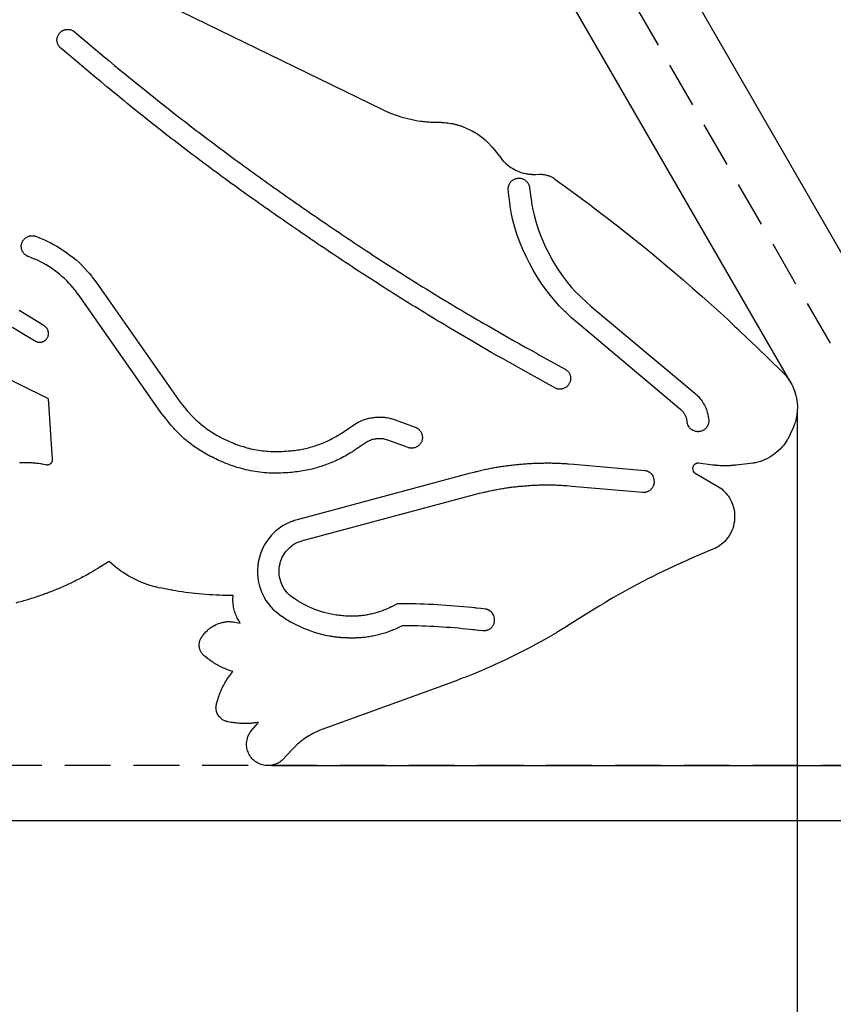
# Model space of a CAD drawing. Header units: millimetres. Extents: x -29 to 951, y -155 to 779.
# Tile 4 of 7: x 384 to 606, y 50 to 318. Entities that reach past the tile are written whole.
import ezdxf

# ---------------------------------------------------------------- set-up
doc = ezdxf.new("R2010")
doc.units = ezdxf.units.MM
doc.header["$LTSCALE"] = 5
doc.linetypes.add('ČÁRKOVANÁX2', pattern=[1.5, 1, -0.5])
doc.layers.add('Kóty', color=2, linetype='Continuous')
doc.layers.add('Značka', color=7, linetype='Continuous')
doc.styles.get("Standard").update_dxf_attribs({"font": 'romand.shx', "height": 25})
doc.dimstyles.get("Standard").update_dxf_attribs({"dimtxt": 25, "dimasz": 30, "dimexe": 0.18, "dimexo": 0.0625, "dimgap": 12.5, "dimtad": 1, "dimdec": 0, "dimzin": 0, "dimdsep": 46, "dimtxsty": 'Standard', "dimcen": 0.09, "dimadec": 0, "dimazin": 0, "dimtfac": 1, "dimtdec": 0, "dimtofl": 0, "dimtmove": 0, "dimatfit": 3, "dimfxl": 1, "dimtolj": 1, "dimtzin": 0, "dimarcsym": 0})

# ---------------------------------------------------------------- blocks, each defined once
blk = doc.blocks.new('*D1')
at = {"layer": 'Defpoints', "color": 0, "transparency": 16777216}
for p in [(303.42, 315.18), (596.15, 211.3), (596.15, -74.94)]:
    blk.add_point(p, dxfattribs=at)
at = {"layer": 'Kóty', "color": 0, "lineweight": -2, "transparency": 16777216}
for p, q in [((303.42, 315.12), (303.42, -75.12)), ((596.15, 211.24), (596.15, -75.12)), ((333.42, -74.94), (566.15, -74.94))]:
    blk.add_line(p, q, dxfattribs=at)
at = {"layer": 'Kóty', "color": 0, "transparency": 16777216}
for points in [[(333.42, -69.94), (333.42, -79.94), (303.42, -74.94)], [(566.15, -69.94), (566.15, -79.94), (596.15, -74.94)]]:
    blk.add_solid(points, dxfattribs=at)
at = {"layer": 'Kóty', "color": 0, "transparency": 16777216, "insert": (449.79, -49.94), "char_height": 25, "attachment_point": 5}
blk.add_mtext('\\A1;293', dxfattribs=at)
blk = doc.blocks.new('*D2')
at = {"layer": 'Defpoints', "color": 0, "transparency": 16777216}
for p in [(384.64, 344.92), (945.72, 344.92), (452.81, 115.07)]:
    blk.add_point(p, dxfattribs=at)
at = {"layer": 'Kóty', "color": 0, "lineweight": -2, "transparency": 16777216}
for p, q in [((384.7, 344.92), (945.9, 344.92)), ((945.72, 145.07), (945.72, 314.92)), ((452.87, 115.07), (945.9, 115.07))]:
    blk.add_line(p, q, dxfattribs=at)
at = {"layer": 'Kóty', "color": 0, "transparency": 16777216}
for points in [[(940.72, 314.92), (950.72, 314.92), (945.72, 344.92)], [(940.72, 145.07), (950.72, 145.07), (945.72, 115.07)]]:
    blk.add_solid(points, dxfattribs=at)
at = {"layer": 'Kóty', "color": 0, "transparency": 16777216, "insert": (920.72, 230), "char_height": 25, "attachment_point": 5, "rotation": 90}
blk.add_mtext('\\A1;230', dxfattribs=at)

msp = doc.modelspace()

# ---------------------------------------------------------------- linework, layer by layer
at = {"color": 5}
for points in [[(395.44, 310.48), (395.33, 310.59), (395.22, 310.69), (395.2, 310.72), (395.18, 310.74), (395.1, 310.83), (395.02, 310.92), (394.93, 311.05), (394.85, 311.17), (394.77, 311.31), (394.7, 311.44), (394.64, 311.58), (394.59, 311.73), (394.53, 311.91), (394.48, 312.09), (394.45, 312.28), (394.42, 312.47), (394.42, 312.66), (394.42, 312.85), (394.44, 313.04), (394.47, 313.23), (394.51, 313.41), (394.56, 313.6), (394.62, 313.78), (394.7, 313.95), (394.79, 314.12), (394.89, 314.28), (395, 314.44), (395.12, 314.59), (395.25, 314.73), (395.38, 314.86), (395.53, 314.99), (395.68, 315.1), (395.84, 315.2, -0.019128), (396.01, 315.29, -0.018132), (396.18, 315.37, -0.014081), (396.36, 315.44, -0.014246), (396.54, 315.5, -0.01817), (396.72, 315.55, -0.019129), (396.91, 315.58, -0.017273), (397.1, 315.6, -0.017437), (397.29, 315.61, -0.019049), (397.48, 315.6, -0.017823), (397.67, 315.59), (397.86, 315.56), (398.01, 315.53), (398.16, 315.49), (398.31, 315.44), (398.45, 315.39), (398.59, 315.33), (398.72, 315.26), (398.83, 315.2), (398.93, 315.13), (398.95, 315.11), (398.98, 315.09), (399.1, 315), (399.22, 314.91), (405.44, 309.68), (405.75, 309.42), (406.06, 309.16), (407.31, 308.12), (408.55, 307.08), (410.12, 305.78), (411.68, 304.49, 0.002918), (417.98, 299.36, 0.003086), (424.34, 294.3, 0.003062), (430.76, 289.32, 0.002858), (437.23, 284.41, 0.002878), (443.75, 279.56, 0.00314), (450.33, 274.8, 0.002804), (456.97, 270.11, 0.00188), (463.64, 265.47, 0.001909), (470.35, 260.89, 0.002908), (477.1, 256.36, 0.003262), (483.9, 251.92, 0.002976), (490.76, 247.56, 0.003091), (497.66, 243.27, 0.003615), (504.62, 239.08, 0.003289), (511.63, 234.97), (518.68, 230.95), (520.45, 229.95), (522.22, 228.95), (523.64, 228.16), (525.06, 227.37), (525.41, 227.17), (525.77, 226.97), (532.88, 223.05), (533.01, 222.97), (533.14, 222.89), (533.17, 222.87), (533.19, 222.85), (533.29, 222.78), (533.38, 222.7), (533.5, 222.6), (533.6, 222.5), (533.71, 222.38), (533.8, 222.26), (533.89, 222.14), (533.97, 222.01), (534.07, 221.84), (534.15, 221.67), (534.23, 221.5), (534.29, 221.32), (534.34, 221.13), (534.37, 220.94), (534.39, 220.76), (534.4, 220.56), (534.4, 220.37), (534.39, 220.18), (534.37, 219.99), (534.33, 219.81), (534.28, 219.62), (534.21, 219.44), (534.14, 219.27), (534.05, 219.1), (533.95, 218.94), (533.85, 218.78), (533.73, 218.63), (533.61, 218.48), (533.47, 218.35), (533.33, 218.23), (533.17, 218.11), (533.01, 218.01), (532.85, 217.91), (532.68, 217.83), (532.5, 217.76), (532.32, 217.7), (532.14, 217.65), (531.95, 217.61, -0.017559), (531.76, 217.59), (531.57, 217.58, -0.01035), (531.42, 217.58), (531.26, 217.58), (531.11, 217.6), (530.96, 217.62), (530.81, 217.65), (530.66, 217.69), (530.55, 217.73), (530.44, 217.78), (530.41, 217.79), (530.38, 217.8), (530.24, 217.86), (530.1, 217.93), (522.94, 221.89), (515.8, 225.89), (514.38, 226.7), (512.96, 227.51), (507.29, 230.79), (501.65, 234.12, -0.002983), (494.65, 238.36, -0.002858), (487.7, 242.67, -0.002914), (480.78, 247.06, -0.00314), (473.92, 251.53, -0.002794), (467.11, 256.07, -0.001874), (460.35, 260.68, -0.001917), (453.61, 265.33, -0.002912), (446.92, 270.05, -0.003267), (440.28, 274.84, -0.002977), (433.7, 279.71, -0.003097), (427.18, 284.66, -0.003623), (420.72, 289.69, -0.003282), (414.33, 294.8, -0.002077), (408, 299.98), (406.42, 301.29), (404.84, 302.59), (403.59, 303.64), (402.33, 304.69), (402.02, 304.95), (401.7, 305.21), (395.44, 310.48)], [(517.38, 271.87), (517.38, 272.01), (517.37, 272.2), (517.44, 272.78), (517.63, 273.32), (517.65, 273.37), (517.67, 273.42), (517.74, 273.56), (517.82, 273.69), (517.93, 273.85), (518.05, 274.01), (518.19, 274.16), (518.33, 274.3), (518.47, 274.42), (518.62, 274.53), (518.78, 274.63), (518.94, 274.72), (519.12, 274.81), (519.3, 274.89), (519.49, 274.95), (519.68, 275, -0.017129), (519.87, 275.03, -0.014439), (520.05, 275.05, -0.014229), (520.24, 275.06, -0.017168), (520.43, 275.06, -0.019049), (520.62, 275.05), (520.82, 275.02), (521.01, 274.98), (521.2, 274.93), (521.38, 274.86), (521.55, 274.79), (521.72, 274.7), (521.88, 274.61), (522.04, 274.5), (522.2, 274.38), (522.34, 274.25), (522.48, 274.11), (522.58, 273.99), (522.68, 273.86), (522.71, 273.82), (522.74, 273.77), (523.03, 273.27), (523.19, 272.71), (523.22, 272.55), (523.24, 272.41), (523.46, 270.52), (523.71, 268.65), (523.77, 268.29), (523.83, 267.93), (524.11, 266.47), (524.44, 265.02), (524.92, 263.23), (525.48, 261.45), (526.1, 259.69), (526.81, 257.97), (527.59, 256.26), (528.43, 254.59), (529.31, 252.93), (530.25, 251.3), (531.25, 249.73), (532.33, 248.2), (533.46, 246.73), (534.66, 245.32), (535.66, 244.22), (536.7, 243.18), (536.97, 242.92), (537.24, 242.66), (538.64, 241.37), (540.04, 240.12), (568.25, 216.45), (568.56, 216.18), (568.85, 215.91), (568.92, 215.84), (568.98, 215.78), (569.22, 215.54), (569.45, 215.28), (569.72, 214.96), (569.97, 214.63), (570.22, 214.28), (570.45, 213.93), (570.66, 213.57), (570.86, 213.2), (571.05, 212.83), (571.23, 212.45), (571.39, 212.06), (571.53, 211.66), (571.66, 211.25), (571.77, 210.84), (571.84, 210.5), (571.9, 210.16), (571.92, 210.08), (571.93, 210), (571.98, 209.62), (572.03, 209.18), (572.04, 209.05), (572.04, 208.85), (571.98, 208.27), (571.79, 207.74), (571.77, 207.69), (571.74, 207.64), (571.67, 207.5), (571.59, 207.36), (571.48, 207.2), (571.36, 207.05), (571.23, 206.9), (571.08, 206.76), (570.94, 206.64), (570.79, 206.53), (570.63, 206.42), (570.47, 206.33), (570.3, 206.24), (570.11, 206.17), (569.92, 206.11), (569.73, 206.06), (569.55, 206.03, -0.014397), (569.36, 206.01, -0.014229), (569.17, 205.99, -0.017174), (568.99, 205.99), (568.79, 206.01), (568.6, 206.04), (568.4, 206.08), (568.21, 206.13), (568.04, 206.19), (567.86, 206.27), (567.69, 206.35), (567.53, 206.45), (567.37, 206.56), (567.21, 206.68), (567.07, 206.81), (566.93, 206.95), (566.83, 207.07), (566.73, 207.19), (566.7, 207.24), (566.67, 207.28), (566.38, 207.78), (566.22, 208.34), (566.2, 208.51), (566.18, 208.65), (566.15, 208.87), (566.12, 209.08), (566.12, 209.11), (566.11, 209.14), (566.08, 209.28), (566.05, 209.43), (566, 209.61), (565.95, 209.79), (565.88, 209.96), (565.81, 210.14), (565.73, 210.31), (565.65, 210.49), (565.55, 210.66), (565.46, 210.83), (565.36, 210.98), (565.25, 211.13), (565.14, 211.28), (565.02, 211.42), (564.92, 211.53), (564.82, 211.63), (564.8, 211.65), (564.77, 211.67), (564.61, 211.83), (564.45, 211.97), (536.24, 235.64), (534.68, 237.02), (533.16, 238.43), (532.86, 238.73), (532.55, 239.03), (531.38, 240.23), (530.26, 241.47), (528.91, 243.08), (527.63, 244.73), (526.41, 246.45), (525.27, 248.22), (524.21, 250.03), (523.21, 251.87), (522.26, 253.74), (521.37, 255.64), (520.57, 257.59), (519.85, 259.57), (519.22, 261.58), (518.69, 263.6), (518.33, 265.25), (518.03, 266.9), (517.97, 267.32), (517.91, 267.74), (517.62, 269.77), (517.38, 271.87)], [(386.61, 253.7), (386.49, 253.74), (386.38, 253.79), (386.34, 253.81), (386.3, 253.83), (386.19, 253.89), (386.08, 253.95), (385.95, 254.04), (385.83, 254.13), (385.7, 254.23), (385.59, 254.34), (385.48, 254.45), (385.38, 254.56), (385.27, 254.7), (385.16, 254.86), (385.06, 255.03), (384.97, 255.2), (384.89, 255.39), (384.82, 255.57), (384.78, 255.76), (384.74, 255.94), (384.71, 256.12), (384.69, 256.31), (384.69, 256.51), (384.7, 256.71), (384.72, 256.9), (384.76, 257.09), (384.81, 257.28), (384.87, 257.45), (384.94, 257.63), (385.02, 257.8), (385.11, 257.97), (385.22, 258.14), (385.34, 258.29), (385.47, 258.44), (385.6, 258.58), (385.74, 258.7), (385.89, 258.82), (386.04, 258.93), (386.21, 259.03), (386.39, 259.12), (386.57, 259.19, -0.01878), (386.75, 259.26, -0.016996), (386.93, 259.31, -0.013861), (387.12, 259.34, -0.01116), (387.26, 259.37, -0.01358), (387.41, 259.39, -0.015554), (387.57, 259.39, -0.01552), (387.73, 259.39), (387.89, 259.38), (388.05, 259.37), (388.18, 259.34), (388.31, 259.31), (388.35, 259.3), (388.38, 259.29), (388.48, 259.27), (388.63, 259.22), (389.63, 258.83), (390.6, 258.43), (390.8, 258.34), (391, 258.26), (391.78, 257.9), (392.55, 257.53), (393.49, 257.03), (394.42, 256.5), (395.34, 255.94), (396.23, 255.35), (397.1, 254.74), (397.95, 254.1), (398.8, 253.45), (399.62, 252.77), (400.42, 252.06), (401.2, 251.32), (401.96, 250.56), (402.68, 249.77), (403.24, 249.12), (403.78, 248.45), (403.91, 248.28), (404.05, 248.11), (404.67, 247.29), (405.3, 246.44), (427.56, 214.65), (428.61, 213.26), (429.71, 211.9), (429.92, 211.65), (430.14, 211.4), (431.07, 210.39), (432.05, 209.42, 0.014831), (433.33, 208.27, 0.014259), (434.68, 207.2, 0.014684), (436.08, 206.2, 0.016022), (437.54, 205.28, 0.014686), (439.06, 204.45, 0.010409), (440.62, 203.69, 0.012995), (442.6, 202.82, 0.018483), (444.63, 202.08, 0.019912), (446.7, 201.48, 0.017585), (448.8, 201.04, 0.017488), (450.94, 200.74, 0.019522), (453.09, 200.59, 0.017923), (455.26, 200.59, 0.012413), (457.42, 200.73, 0.01007), (459.15, 200.9, 0.014644), (460.87, 201.16, 0.016098), (462.57, 201.51, 0.0147), (464.24, 201.97, 0.015069), (465.86, 202.51, 0.017465), (467.44, 203.15, 0.016184), (468.99, 203.89, 0.011013), (470.5, 204.72), (470.88, 204.94), (471.25, 205.16), (471.54, 205.34), (471.84, 205.52), (471.91, 205.57), (471.98, 205.61), (473.47, 206.58), (475.03, 207.67), (475.52, 207.99), (476.02, 208.3), (476.13, 208.36), (476.25, 208.43), (476.68, 208.66), (477.12, 208.87), (477.68, 209.1), (478.25, 209.31, -0.013377), (478.84, 209.49, -0.014438), (479.43, 209.64, -0.012822), (480.02, 209.76, -0.009049), (480.62, 209.85, -0.009082), (481.22, 209.92, -0.013046), (481.82, 209.96, -0.014928), (482.43, 209.98, -0.014053), (483.05, 209.96, -0.013863), (483.66, 209.91, -0.014498), (484.27, 209.82), (484.75, 209.73), (485.23, 209.61), (485.35, 209.58), (485.47, 209.54), (486.01, 209.39), (486.57, 209.2), (492.08, 207.2), (492.2, 207.15), (492.31, 207.1), (492.35, 207.08), (492.39, 207.06), (492.5, 207), (492.61, 206.94), (492.74, 206.86), (492.86, 206.76), (492.99, 206.66), (493.11, 206.55), (493.21, 206.44), (493.31, 206.33), (493.43, 206.19), (493.53, 206.03), (493.63, 205.86), (493.72, 205.69), (493.8, 205.5), (493.87, 205.32), (493.92, 205.14), (493.95, 204.95), (493.98, 204.77), (494, 204.58), (494, 204.39), (493.99, 204.19), (493.97, 203.99), (493.93, 203.8), (493.88, 203.62), (493.82, 203.44), (493.75, 203.26), (493.67, 203.09), (493.58, 202.92), (493.47, 202.76), (493.35, 202.6), (493.23, 202.45), (493.09, 202.32), (492.95, 202.19), (492.8, 202.07), (492.65, 201.97), (492.48, 201.86), (492.3, 201.77), (492.12, 201.7), (491.94, 201.63), (491.76, 201.58), (491.58, 201.55), (491.43, 201.52, -0.013542), (491.28, 201.51, -0.015769), (491.12, 201.5, -0.015344), (490.96, 201.5), (490.8, 201.51), (490.64, 201.53), (490.51, 201.55), (490.38, 201.58), (490.35, 201.59), (490.31, 201.6), (490.22, 201.62), (490.09, 201.67), (484.59, 203.67), (484.26, 203.77), (483.93, 203.87), (483.88, 203.88), (483.83, 203.9), (483.58, 203.95), (483.33, 204), (483.01, 204.04), (482.69, 204.07, 0.013163), (482.37, 204.08, 0.014448), (482.05, 204.08, 0.013299), (481.72, 204.05, 0.008601), (481.39, 204.02, 0.008677), (481.06, 203.97, 0.013708), (480.73, 203.91, 0.015005), (480.42, 203.83), (480.11, 203.74), (479.82, 203.63), (479.52, 203.51), (479.3, 203.4), (479.08, 203.28), (479.03, 203.25), (478.97, 203.22), (478.66, 203.02), (478.37, 202.84), (476.81, 201.74), (475.11, 200.65), (475.03, 200.59), (474.94, 200.54), (474.59, 200.32), (474.25, 200.11), (473.81, 199.85), (473.38, 199.6, -0.014437), (471.59, 198.63, -0.015191), (469.75, 197.78, -0.015152), (467.86, 197.02, -0.014235), (465.93, 196.37, -0.014555), (463.96, 195.82, -0.015977), (461.96, 195.39, -0.014616), (459.95, 195.08, -0.010519), (457.93, 194.87, -0.013121), (455.4, 194.71, -0.018307), (452.87, 194.7, -0.019869), (450.33, 194.88, -0.017663), (447.8, 195.24, -0.017543), (445.31, 195.77, -0.019494), (442.86, 196.47, -0.017781), (440.47, 197.34, -0.012568), (438.14, 198.35, -0.010163), (436.3, 199.24, -0.014481), (434.51, 200.21, -0.016076), (432.77, 201.29, -0.014759), (431.1, 202.48, -0.015136), (429.5, 203.74, -0.017379), (427.99, 205.11, -0.016057), (426.57, 206.56, -0.011253), (425.24, 208.08), (424.91, 208.47), (424.59, 208.86), (424.34, 209.18), (424.09, 209.5), (424.02, 209.58), (423.96, 209.67), (422.76, 211.25), (400.49, 243.05), (399.96, 243.77), (399.42, 244.49), (399.31, 244.62), (399.21, 244.76), (398.76, 245.3), (398.29, 245.83), (397.69, 246.48), (397.07, 247.11), (396.43, 247.73), (395.76, 248.31), (395.08, 248.89), (394.38, 249.44), (393.66, 249.98), (392.94, 250.5), (392.2, 250.99), (391.44, 251.45), (390.68, 251.89), (389.89, 252.3), (389.26, 252.6), (388.62, 252.89), (388.46, 252.96), (388.29, 253.02), (387.45, 253.37), (386.61, 253.7)], [(510.42, 151.81), (510.55, 151.8), (510.7, 151.79), (510.75, 151.79), (510.8, 151.79), (510.91, 151.79, 0.010599), (511.02, 151.8, 0.014589), (511.18, 151.81), (511.33, 151.84), (511.49, 151.87), (511.65, 151.92), (511.79, 151.97), (511.93, 152.02), (512.09, 152.1), (512.26, 152.18), (512.43, 152.29), (512.59, 152.41), (512.74, 152.53), (512.88, 152.67), (513.01, 152.81), (513.12, 152.96), (513.23, 153.11), (513.33, 153.26), (513.41, 153.41), (513.48, 153.56), (513.5, 153.62), (513.53, 153.68), (513.7, 154.37), (513.7, 155.14), (513.49, 155.88), (513.14, 156.49), (513.09, 156.54), (513.05, 156.6), (512.95, 156.71), (512.84, 156.82), (512.72, 156.93), (512.6, 157.03), (512.56, 157.07), (512.51, 157.1), (512.07, 157.37), (512.02, 157.4), (511.97, 157.42), (511.85, 157.47), (511.73, 157.51), (511.6, 157.55), (511.47, 157.58), (511.44, 157.59), (511.4, 157.6), (511.3, 157.62), (511.17, 157.64), (509.96, 157.78), (508.78, 157.92), (508.54, 157.95), (508.3, 157.97), (507.35, 158.07), (506.4, 158.17), (505.22, 158.28), (504.03, 158.39), (502.84, 158.49), (501.66, 158.58), (500.47, 158.66), (499.28, 158.73), (498.09, 158.81), (496.9, 158.87), (495.71, 158.93), (494.52, 158.98), (493.33, 159.02), (492.14, 159.05), (491.19, 159.07), (490.23, 159.08), (489.99, 159.08), (489.76, 159.08), (488.57, 159.09), (487.12, 159.1), (486.32, 158.65), (485.75, 158.35), (485.64, 158.29), (485.53, 158.24), (485.08, 158.02), (484.62, 157.81), (484.04, 157.56), (483.45, 157.32), (482.86, 157.1), (482.26, 156.9), (481.65, 156.72), (481.04, 156.54), (480.42, 156.38), (479.8, 156.24, -0.008195), (479.18, 156.11, -0.007465), (478.56, 156, -0.007745), (477.93, 155.91, -0.009117), (477.31, 155.84, -0.008238), (476.68, 155.79, -0.004915), (476.05, 155.75), (475.89, 155.75), (475.73, 155.74), (475.6, 155.74), (475.47, 155.73), (475.44, 155.73), (475.41, 155.73), (474.77, 155.72), (473.91, 155.74), (473.86, 155.74), (473.82, 155.74), (473.65, 155.75), (473.48, 155.75), (473.26, 155.76), (473.05, 155.77, -0.008694), (472.19, 155.83, -0.008997), (471.34, 155.92, -0.008844), (470.5, 156.03), (469.65, 156.18), (468.81, 156.35), (467.98, 156.55), (467.15, 156.77), (466.32, 157.02), (465.5, 157.29), (464.68, 157.57), (463.89, 157.89), (463.1, 158.23), (462.33, 158.59), (461.57, 158.99), (460.98, 159.32), (460.4, 159.67), (460.26, 159.76), (460.11, 159.85), (459.36, 160.33), (458.67, 160.79), (458.26, 161.11), (457.85, 161.44), (457.79, 161.49), (457.72, 161.55), (457.44, 161.82), (457.17, 162.1), (456.85, 162.47), (456.56, 162.86), (456.28, 163.27), (456.04, 163.69), (455.81, 164.14), (455.61, 164.6), (455.39, 165.18), (455.2, 165.78), (455.07, 166.37), (454.98, 166.98), (454.93, 167.59), (454.94, 168.2), (454.99, 168.82), (455.08, 169.44), (455.21, 170.05), (455.37, 170.65), (455.58, 171.22), (455.83, 171.78), (456.12, 172.32), (456.46, 172.84), (456.83, 173.33), (457.24, 173.81), (457.58, 174.17), (457.95, 174.52), (458.32, 174.83), (458.72, 175.12), (459.13, 175.39), (459.55, 175.62), (459.89, 175.79), (460.25, 175.94), (460.33, 175.97), (460.42, 176), (460.94, 176.18), (461.43, 176.34), (508.23, 188.88), (509.53, 189.21), (510.84, 189.53), (511.09, 189.59), (511.35, 189.64), (512.39, 189.87), (513.44, 190.09, -0.004977), (514.75, 190.33, -0.004746), (516.07, 190.55, -0.004824), (517.39, 190.75, -0.005208), (518.72, 190.92, -0.004674), (520.05, 191.07, -0.003148), (521.38, 191.19, -0.003223), (522.72, 191.31, -0.004876), (524.05, 191.4, -0.005438), (525.39, 191.46, -0.00494), (526.72, 191.5, -0.005118), (528.05, 191.51, -0.005978), (529.39, 191.5, -0.00551), (530.72, 191.45, -0.003651), (532.05, 191.38), (532.39, 191.36), (532.72, 191.34), (532.99, 191.32), (533.26, 191.3), (533.32, 191.3), (533.39, 191.29), (534.74, 191.19), (554.05, 189.5), (554.19, 189.5), (554.32, 189.49), (554.36, 189.49), (554.4, 189.49, 0.012406), (554.53, 189.5, 0.0119), (554.65, 189.51), (554.81, 189.53), (554.96, 189.56), (555.11, 189.6), (555.27, 189.65), (555.41, 189.71), (555.54, 189.77), (555.71, 189.85), (555.87, 189.94), (556.04, 190.05), (556.19, 190.17), (556.34, 190.31), (556.48, 190.45), (556.6, 190.59), (556.71, 190.75), (556.81, 190.9), (556.91, 191.06), (556.98, 191.21), (557.04, 191.36), (557.07, 191.42), (557.09, 191.48), (557.24, 192.17), (557.21, 192.95), (556.97, 193.68), (556.6, 194.28), (556.55, 194.33), (556.51, 194.38), (556.4, 194.49), (556.29, 194.6), (556.15, 194.72), (556, 194.84), (555.87, 194.92), (555.75, 195), (555.6, 195.07), (555.46, 195.14), (555.31, 195.2), (555.16, 195.25), (555.03, 195.28), (554.9, 195.31), (554.86, 195.32), (554.83, 195.32), (554.71, 195.34), (554.59, 195.36), (535.24, 197.05), (533.81, 197.16), (533.74, 197.16), (533.66, 197.17), (533.38, 197.19), (533.09, 197.21), (532.73, 197.23), (532.37, 197.25, 0.004954), (530.93, 197.32, 0.005122), (529.5, 197.36, 0.005077), (528.06, 197.38, 0.004758), (526.62, 197.36, 0.004807), (525.17, 197.32, 0.005246), (523.73, 197.26, 0.004666), (522.3, 197.17, 0.003138), (520.87, 197.05, 0.003187), (519.44, 196.92, 0.004844), (518.01, 196.77, 0.005432), (516.57, 196.59, 0.00495), (515.15, 196.37, 0.005134), (513.73, 196.14, 0.006003), (512.31, 195.87, 0.005468), (510.9, 195.57), (509.5, 195.25), (509.15, 195.17), (508.8, 195.08), (508.52, 195.01), (508.24, 194.94), (508.17, 194.93), (508.1, 194.91), (506.72, 194.56), (459.86, 182), (459.1, 181.76), (459.06, 181.75), (459.02, 181.74), (458.86, 181.69), (458.71, 181.63), (458.51, 181.56), (458.32, 181.49, 0.015438), (457.56, 181.18, 0.016403), (456.81, 180.82, 0.016444), (456.09, 180.41), (455.39, 179.96), (454.72, 179.47), (454.07, 178.94), (453.47, 178.37), (452.9, 177.77), (452.23, 177), (451.61, 176.18), (451.04, 175.31), (450.55, 174.39), (450.12, 173.44), (449.77, 172.46), (449.5, 171.47), (449.29, 170.46), (449.14, 169.44), (449.06, 168.42), (449.05, 167.38), (449.13, 166.34), (449.28, 165.31), (449.51, 164.3), (449.81, 163.32), (450.18, 162.35), (450.51, 161.6), (450.87, 160.86), (451.29, 160.13), (451.76, 159.43), (452.26, 158.77), (452.8, 158.14), (453.27, 157.66), (453.76, 157.2), (453.89, 157.09), (454.02, 156.98), (454.62, 156.5), (455.28, 155.99), (456.14, 155.41), (457, 154.86), (457.18, 154.75), (457.37, 154.63), (458.08, 154.21), (458.81, 153.81), (459.73, 153.34), (460.67, 152.89), (461.63, 152.47), (462.6, 152.09), (463.57, 151.74), (464.55, 151.41), (465.54, 151.11), (466.54, 150.83), (467.55, 150.59), (468.58, 150.38, 0.009003), (469.61, 150.2, 0.010482), (470.64, 150.07, 0.009508), (471.67, 149.97, 0.006251), (472.71, 149.9), (472.96, 149.89), (473.22, 149.88), (473.43, 149.87), (473.64, 149.87), (473.69, 149.86), (473.74, 149.86), (474.75, 149.84), (475.5, 149.85), (475.53, 149.85), (475.57, 149.86), (475.72, 149.86), (475.86, 149.86), (476.05, 149.87), (476.23, 149.88, 0.006716), (476.96, 149.92, 0.0071), (477.69, 149.98, 0.007093), (478.42, 150.05, 0.0067), (479.15, 150.15, 0.006755), (479.87, 150.27, 0.007311), (480.59, 150.4), (481.31, 150.56), (482.02, 150.73), (482.72, 150.91), (483.43, 151.1), (484.13, 151.32), (484.83, 151.55), (485.52, 151.81), (486.2, 152.08), (486.74, 152.31), (487.28, 152.56), (487.41, 152.62), (487.55, 152.69), (488.18, 153), (488.61, 153.21), (489.48, 153.21), (490.58, 153.19), (490.8, 153.19), (491.02, 153.18), (491.91, 153.17), (492.79, 153.14), (493.89, 153.11), (495, 153.07), (496.1, 153.02), (497.21, 152.97), (498.31, 152.9), (499.42, 152.84), (500.52, 152.76), (501.62, 152.69), (502.73, 152.6), (503.83, 152.51), (504.93, 152.41), (506.03, 152.3), (506.9, 152.21), (507.78, 152.12), (508, 152.09), (508.22, 152.07), (509.32, 151.94), (510.42, 151.81)]]:
    msp.add_lwpolyline(points, format="xyb", dxfattribs=at)
at = {"layer": 'Kóty'}
msp.add_line((594.11, 219.83), (504.35, 375.29), dxfattribs=at)
at = {"layer": 'Značka', "color": 1}
msp.add_lwpolyline([(143.92, 100), (420.72, 579.42), (697.51, 100), (143.92, 100)], dxfattribs=at)
at = {"layer": 'Značka', "color": 6, "linetype": 'ČÁRKOVANÁX2', "ltscale": 2.5}
msp.add_lwpolyline([(169.9, 115), (420.72, 549.42), (671.53, 115)], close=True, dxfattribs=at)
at = {"layer": 'Značka', "color": 5}
for points in [[(404.52, 332.1), (482.97, 293.84), (483.68, 293.5), (484.41, 293.18), (484.55, 293.11), (484.7, 293.05), (485.28, 292.81), (485.87, 292.57), (486.61, 292.3), (487.36, 292.04), (488.12, 291.81), (488.88, 291.59), (489.65, 291.38), (490.42, 291.2), (491.19, 291.02), (491.97, 290.87), (492.75, 290.73), (493.53, 290.61, 0.006679), (494.32, 290.51, 0.00786), (495.11, 290.43, 0.007111), (495.9, 290.38, 0.004358), (496.69, 290.34), (496.88, 290.33), (497.08, 290.33), (497.24, 290.32), (497.4, 290.32), (497.44, 290.32), (497.48, 290.32), (498.27, 290.3), (499.15, 290.28), (499.19, 290.27), (499.24, 290.27), (499.41, 290.26), (499.59, 290.25), (499.81, 290.24), (500.03, 290.22, -0.012602), (500.9, 290.13, -0.01326), (501.77, 290, -0.013121), (502.63, 289.83, -0.012246), (503.48, 289.61, -0.012469), (504.33, 289.35, -0.013669), (505.16, 289.05), (505.97, 288.71), (506.77, 288.34), (507.56, 287.95), (508.34, 287.52), (509.09, 287.05), (509.81, 286.55), (510.51, 286.01), (511.17, 285.44), (511.69, 284.95), (512.17, 284.45), (512.29, 284.32), (512.41, 284.19), (512.99, 283.53), (513.55, 282.85), (515.34, 280.56), (515.7, 280.14), (516.06, 279.73), (516.13, 279.65), (516.21, 279.57), (516.52, 279.26), (516.84, 278.96), (517.26, 278.61), (517.7, 278.28), (518.15, 277.97), (518.62, 277.68), (519.1, 277.42), (519.6, 277.18), (520.1, 276.95), (520.61, 276.74), (521.13, 276.56), (521.66, 276.41), (522.2, 276.29, 0.016157), (522.73, 276.2, 0.014708), (523.28, 276.14, 0.00937), (523.82, 276.11), (523.96, 276.1), (524.1, 276.1), (524.21, 276.09), (524.32, 276.09), (524.35, 276.09), (524.37, 276.09), (524.92, 276.09), (525.89, 276.13), (526.11, 276.13), (526.34, 276.13), (526.38, 276.13), (526.43, 276.12), (526.61, 276.11), (526.79, 276.1), (527.01, 276.08), (527.23, 276.04), (527.46, 276), (527.68, 275.95), (527.89, 275.9), (528.11, 275.83), (528.33, 275.77), (528.54, 275.69), (528.75, 275.61), (528.96, 275.52), (529.16, 275.42), (529.36, 275.32), (529.52, 275.23), (529.67, 275.13), (529.71, 275.11), (529.74, 275.09), (529.93, 274.96), (530.12, 274.83), (533.26, 272.55), (535.98, 270.55), (538.7, 268.54), (539.25, 268.13), (539.79, 267.73), (541.95, 266.1), (544.1, 264.45), (546.78, 262.38), (549.44, 260.28), (552.08, 258.17), (554.71, 256.04), (557.33, 253.89), (559.92, 251.72), (562.51, 249.54), (565.09, 247.34), (567.65, 245.13), (570.19, 242.89), (572.71, 240.63), (575.22, 238.36), (577.21, 236.52), (579.19, 234.67), (579.68, 234.21), (580.17, 233.74), (582.63, 231.41), (585.08, 229.07), (592.05, 222.34), (592.44, 221.94), (592.81, 221.54), (592.89, 221.45), (592.96, 221.37), (593.24, 221.03), (593.52, 220.68), (593.84, 220.24), (594.14, 219.77), (594.43, 219.3), (594.69, 218.81), (594.93, 218.31), (595.15, 217.8), (595.4, 217.16), (595.63, 216.5), (595.81, 215.84), (595.96, 215.16), (596.08, 214.48), (596.15, 213.79), (596.19, 213.1), (596.2, 212.41), (596.18, 211.86), (596.15, 211.3), (596.09, 210.75), (596.01, 210.2), (595.9, 209.66), (595.77, 209.12), (595.65, 208.7), (595.51, 208.28), (595.47, 208.18), (595.43, 208.07), (595.23, 207.56), (595.02, 207.05), (594.23, 205.28), (593.92, 204.64), (593.59, 204.02), (593.52, 203.9), (593.45, 203.78), (593.16, 203.3), (592.84, 202.83), (592.42, 202.27), (591.96, 201.74), (591.48, 201.22), (590.96, 200.74), (590.42, 200.28), (589.86, 199.85), (589.28, 199.44), (588.69, 199.05), (588.07, 198.7), (587.43, 198.39), (586.78, 198.11, -0.017719), (586.12, 197.88, -0.016221), (585.44, 197.69, -0.010511), (584.76, 197.54), (584.58, 197.51), (584.41, 197.47), (584.27, 197.45), (584.13, 197.42), (584.1, 197.42), (584.06, 197.41), (583.37, 197.31), (579.51, 196.87), (579.2, 196.84), (578.88, 196.8), (578.81, 196.8), (578.75, 196.79), (578.5, 196.77), (578.24, 196.75, -0.003392), (577.92, 196.73, -0.003249), (577.6, 196.72, -0.003295), (577.28, 196.71, -0.00358), (576.96, 196.7), (576.64, 196.69), (576.32, 196.69), (576, 196.7), (575.68, 196.7), (575.36, 196.71), (575.04, 196.73), (574.72, 196.74), (574.4, 196.77), (574.15, 196.79), (573.89, 196.81), (573.83, 196.82), (573.77, 196.83), (573.45, 196.86), (573.13, 196.9), (569.28, 197.37), (569.2, 197.38), (569.12, 197.38), (569.11, 197.38), (569.09, 197.38), (569.03, 197.38), (568.96, 197.38), (568.88, 197.37), (568.81, 197.35), (568.73, 197.33), (568.65, 197.31), (568.58, 197.28), (568.5, 197.25), (568.41, 197.21), (568.33, 197.16), (568.24, 197.1), (568.16, 197.04), (568.09, 196.97), (568.02, 196.9), (567.97, 196.84), (567.92, 196.78), (567.91, 196.76), (567.9, 196.74), (567.72, 196.39), (567.65, 196), (567.68, 195.6), (567.83, 195.23), (568.01, 194.97), (568.24, 194.75), (568.31, 194.71), (568.38, 194.67), (574.26, 191.27), (574.71, 190.98), (575.15, 190.68), (575.24, 190.62), (575.33, 190.56), (575.66, 190.29), (575.99, 190.01), (576.37, 189.64), (576.74, 189.25), (577.08, 188.83), (577.4, 188.39), (577.68, 187.93), (577.95, 187.46), (578.25, 186.86), (578.52, 186.24), (578.73, 185.61), (578.9, 184.96), (579.02, 184.29), (579.09, 183.63), (579.11, 182.95), (579.09, 182.28), (579.03, 181.61), (578.92, 180.95), (578.77, 180.29), (578.57, 179.65), (578.33, 179.03), (578.03, 178.42), (577.7, 177.84), (577.33, 177.28), (577.01, 176.84), (576.67, 176.42), (576.3, 176.02), (575.91, 175.65), (575.5, 175.3), (575.07, 174.98), (574.72, 174.74), (574.35, 174.52), (574.25, 174.47), (574.16, 174.42), (573.68, 174.18), (573.2, 173.95), (567.84, 171.67), (566.44, 171.07), (565.04, 170.46), (564.77, 170.34), (564.49, 170.21), (563.38, 169.72), (562.27, 169.21), (560.89, 168.57), (559.51, 167.91), (558.14, 167.25), (556.78, 166.57), (555.42, 165.88), (554.07, 165.18), (552.72, 164.47), (551.37, 163.76), (550.03, 163.03), (548.7, 162.29), (547.37, 161.54), (546.06, 160.78), (545.01, 160.16), (543.96, 159.53), (543.7, 159.37), (543.44, 159.22), (542.14, 158.42), (540.84, 157.62), (534.26, 153.51), (532.71, 152.55), (531.15, 151.61), (530.83, 151.42), (530.52, 151.23), (529.26, 150.49), (527.99, 149.76), (526.4, 148.86), (524.79, 147.99), (523.18, 147.13), (521.56, 146.28), (519.92, 145.46), (518.28, 144.65), (516.64, 143.85), (514.99, 143.07), (513.33, 142.31), (511.66, 141.57), (509.98, 140.84), (508.29, 140.14), (506.93, 139.59), (505.57, 139.06), (505.23, 138.93), (504.89, 138.8), (503.18, 138.15), (501.47, 137.51), (466.84, 124.91), (466.37, 124.73), (465.9, 124.54), (465.81, 124.5), (465.72, 124.47), (465.35, 124.31), (464.98, 124.14), (464.53, 123.92), (464.09, 123.69), (463.64, 123.44), (463.21, 123.19), (462.78, 122.93), (462.36, 122.65), (461.94, 122.37), (461.53, 122.08), (461.12, 121.78), (460.73, 121.47), (460.34, 121.15), (459.96, 120.82), (459.67, 120.55), (459.38, 120.27), (459.31, 120.2), (459.24, 120.13), (458.88, 119.77), (458.53, 119.41), (455.89, 116.57), (455.67, 116.38), (455.44, 116.2), (455.39, 116.16), (455.35, 116.13), (455.16, 115.99), (454.96, 115.86), (454.71, 115.72), (454.45, 115.58), (454.18, 115.46), (453.91, 115.36), (453.63, 115.27), (453.34, 115.19), (452.99, 115.11, -0.017563), (452.62, 115.05, -0.019122), (452.26, 115.01, -0.0172), (451.89, 115, -0.017127), (451.53, 115.01, -0.018963), (451.16, 115.05), (450.8, 115.12), (450.45, 115.2), (450.09, 115.3), (449.75, 115.42), (449.41, 115.57), (449.09, 115.74), (448.77, 115.92), (448.47, 116.13), (448.19, 116.36), (447.91, 116.61), (447.65, 116.87), (447.41, 117.14), (447.19, 117.43), (446.98, 117.74), (446.8, 118.05), (446.63, 118.38), (446.49, 118.72), (446.38, 119.06), (446.27, 119.42), (446.19, 119.77), (446.13, 120.13), (446.1, 120.5), (446.09, 120.87), (446.11, 121.23), (446.15, 121.6), (446.21, 121.96), (446.27, 122.25), (446.35, 122.53), (446.43, 122.81), (446.54, 123.08), (446.66, 123.35), (446.8, 123.61), (446.91, 123.81), (447.04, 124.01), (447.08, 124.06), (447.11, 124.1), (447.28, 124.34), (447.46, 124.57), (449.33, 126.8), (448.96, 126.74), (448.6, 126.68), (448.52, 126.67), (448.45, 126.66), (448.15, 126.62), (447.86, 126.59, -0.004942), (447.49, 126.55, -0.004853), (447.12, 126.52, -0.004925), (446.74, 126.5, -0.005206), (446.37, 126.49, -0.004628), (446, 126.48), (445.63, 126.47), (445.25, 126.48), (444.88, 126.48), (444.51, 126.5), (444.14, 126.52), (443.77, 126.55), (443.4, 126.59), (443.1, 126.62), (442.8, 126.66), (442.73, 126.67), (442.66, 126.68), (442.29, 126.74), (441.92, 126.8), (440.97, 126.97), (440.76, 127.01), (440.55, 127.07), (440.5, 127.08), (440.46, 127.09), (440.3, 127.14), (440.14, 127.21), (439.94, 127.29), (439.75, 127.39), (439.56, 127.51), (439.38, 127.63), (439.21, 127.76), (439.04, 127.9), (438.85, 128.09), (438.66, 128.29), (438.5, 128.5), (438.35, 128.73), (438.21, 128.96), (438.09, 129.21), (437.99, 129.46), (437.91, 129.72), (437.85, 129.93), (437.81, 130.14), (437.78, 130.36), (437.76, 130.57), (437.75, 130.79), (437.76, 131.01), (437.77, 131.18), (437.8, 131.35), (437.81, 131.39), (437.82, 131.43), (437.86, 131.65), (437.91, 131.86), (438.18, 132.79), (438.31, 133.22), (438.44, 133.64), (438.47, 133.73), (438.5, 133.81), (438.62, 134.15), (438.74, 134.48), (438.9, 134.9), (439.07, 135.31), (439.25, 135.72), (439.44, 136.13), (439.64, 136.53), (439.85, 136.92), (440.06, 137.32), (440.28, 137.71), (440.51, 138.09), (440.75, 138.47), (440.99, 138.84), (441.25, 139.21), (441.46, 139.5), (441.67, 139.78), (441.73, 139.85), (441.78, 139.92), (442.06, 140.28), (442.34, 140.62), (441.97, 140.74), (441.6, 140.86), (441.53, 140.89), (441.45, 140.92), (441.16, 141.02), (440.87, 141.13), (440.5, 141.27), (440.14, 141.43), (439.78, 141.58), (439.43, 141.75), (439.08, 141.92), (438.73, 142.1), (438.38, 142.28), (438.04, 142.47), (437.7, 142.66), (437.37, 142.87), (437.04, 143.07), (436.71, 143.29), (436.45, 143.47), (436.2, 143.65), (436.13, 143.7), (436.07, 143.74), (435.76, 143.97), (435.45, 144.21), (434.68, 144.81), (434.52, 144.94), (434.37, 145.08), (434.34, 145.11), (434.31, 145.14), (434.19, 145.26), (434.09, 145.38), (433.96, 145.54), (433.84, 145.71), (433.73, 145.89), (433.63, 146.07), (433.54, 146.26), (433.46, 146.45), (433.37, 146.7), (433.3, 146.95), (433.24, 147.2), (433.21, 147.46), (433.19, 147.72), (433.19, 147.98), (433.21, 148.24), (433.24, 148.5), (433.28, 148.7), (433.33, 148.9), (433.38, 149.1), (433.46, 149.3), (433.54, 149.49), (433.63, 149.68), (433.71, 149.82), (433.8, 149.96), (433.83, 149.99), (433.85, 150.03), (433.97, 150.2), (434.1, 150.36), (434.72, 151.1), (435.03, 151.44), (435.35, 151.77), (435.41, 151.83), (435.48, 151.9), (435.75, 152.14), (436.03, 152.37), (436.39, 152.65), (436.77, 152.9), (437.17, 153.13), (437.58, 153.34), (437.99, 153.53), (438.42, 153.69), (438.86, 153.85), (439.3, 153.98, -0.0162), (439.74, 154.08, -0.014703), (440.2, 154.16, -0.015168), (440.65, 154.21, -0.017998), (441.11, 154.24, -0.016409), (441.56, 154.23, -0.010375), (442.02, 154.2), (442.13, 154.19), (442.24, 154.18), (442.34, 154.17), (442.43, 154.16), (442.45, 154.15), (442.47, 154.15), (442.92, 154.09), (444.36, 153.83), (444.14, 154.17), (443.94, 154.51), (443.9, 154.57), (443.86, 154.64), (443.7, 154.92), (443.56, 155.2), (443.39, 155.56), (443.23, 155.92), (443.09, 156.29), (442.96, 156.67), (442.84, 157.05), (442.74, 157.43), (442.64, 157.81), (442.56, 158.2), (442.49, 158.59), (442.43, 158.99), (442.39, 159.38), (442.37, 159.77), (442.36, 160.09), (442.36, 160.41), (442.37, 160.49), (442.37, 160.56), (442.39, 160.96), (442.41, 161.36), (441.48, 161.36), (440.55, 161.37), (440.36, 161.38), (440.18, 161.38), (439.43, 161.4), (438.69, 161.42), (437.76, 161.46), (436.83, 161.51), (435.9, 161.57), (434.97, 161.64), (434.04, 161.72), (433.12, 161.8), (432.19, 161.89), (431.26, 161.99), (430.34, 162.1), (429.42, 162.22), (428.49, 162.35), (427.57, 162.49), (426.84, 162.61), (426.11, 162.73), (425.92, 162.77), (425.74, 162.8), (424.82, 162.97), (423.91, 163.14), (422.96, 163.32), (422.16, 163.49), (421.37, 163.68), (421.21, 163.72), (421.06, 163.76), (420.43, 163.93), (419.81, 164.11), (419.03, 164.36), (418.27, 164.64), (417.51, 164.93), (416.77, 165.26), (416.03, 165.6), (415.3, 165.96), (414.58, 166.33), (413.86, 166.72), (413.16, 167.14), (412.48, 167.58), (411.8, 168.03), (411.15, 168.51), (410.63, 168.91), (410.13, 169.32), (410.01, 169.42), (409.88, 169.53), (409.27, 170.06), (408.67, 170.6), (405.67, 168.78), (405.52, 168.69), (405.37, 168.6), (404.77, 168.24), (404.16, 167.89), (403.41, 167.46), (402.64, 167.03, -0.011121), (399.55, 165.4, -0.011744), (396.39, 163.91, -0.011673), (393.17, 162.55, -0.010875), (389.89, 161.33, -0.01104), (386.55, 160.24, -0.012078), (383.16, 159.31, -0.010839)], [(382.25, 234.5), (385.36, 232.59), (388.48, 230.7), (388.59, 230.64), (388.7, 230.58), (388.72, 230.57), (388.75, 230.56), (388.84, 230.52), (388.93, 230.48), (389.05, 230.44), (389.17, 230.41), (389.3, 230.39), (389.42, 230.37), (389.55, 230.36), (389.67, 230.36), (389.83, 230.36, 0.018232), (389.99, 230.37, 0.019894), (390.14, 230.39, 0.017864), (390.3, 230.42, 0.017783), (390.45, 230.46), (390.59, 230.52), (390.74, 230.58), (390.88, 230.66), (391.01, 230.73), (391.14, 230.82), (391.27, 230.92), (391.38, 231.02), (391.49, 231.14), (391.59, 231.26), (391.68, 231.38), (391.77, 231.52), (391.85, 231.65), (391.91, 231.79), (391.97, 231.94), (392.02, 232.09), (392.06, 232.24), (392.09, 232.4), (392.1, 232.55), (392.11, 232.71), (392.11, 232.87), (392.1, 233.02), (392.08, 233.18), (392.04, 233.33), (392, 233.48), (391.95, 233.63), (391.88, 233.77), (391.81, 233.91), (391.75, 234.02), (391.68, 234.13), (391.61, 234.23), (391.53, 234.33), (391.44, 234.42), (391.35, 234.51), (391.28, 234.57), (391.2, 234.63), (391.18, 234.65), (391.16, 234.66), (391.05, 234.73), (390.95, 234.8)], [(384.21, 197.56, -0.004441), (384.87, 197.59, -0.004502), (385.54, 197.61, -0.006731), (386.2, 197.62, -0.007626), (386.87, 197.6, -0.007244), (387.53, 197.57, -0.007203), (388.19, 197.52, -0.00749), (388.85, 197.45), (389.38, 197.38), (389.9, 197.3), (390.03, 197.28), (390.16, 197.26), (390.82, 197.14), (391.47, 197.01), (391.53, 197), (391.6, 196.99), (391.61, 196.99), (391.63, 196.99), (391.68, 196.98), (391.73, 196.98), (391.8, 196.98), (391.87, 196.98, 0.013213), (391.94, 196.99, 0.014191), (392, 197), (392.07, 197.01), (392.13, 197.03), (392.22, 197.05), (392.3, 197.08), (392.37, 197.11), (392.45, 197.15), (392.52, 197.19), (392.59, 197.23), (392.66, 197.28), (392.72, 197.34), (392.79, 197.39), (392.85, 197.45), (392.9, 197.52), (392.95, 197.59), (393, 197.65), (393.04, 197.73), (393.07, 197.79), (393.1, 197.85), (393.11, 197.86), (393.11, 197.88), (393.2, 198.14), (393.22, 198.4), (393.22, 198.47), (393.22, 198.54), (392.07, 214.98), (376.38, 222.64)]]:
    msp.add_lwpolyline(points, format="xyb", dxfattribs=at)
msp.add_lwpolyline([(390.95, 234.8), (387.53, 236.88), (384.12, 238.98)], dxfattribs=at)

# ---------------------------------------------------------------- dimensions: what is measured, and where the dimension line sits
at = {"layer": 'Kóty'}
dim = msp.add_linear_dim(base=(945.72, 344.92), p1=(452.81, 115.07), p2=(384.64, 344.92), angle=90, dimstyle='Standard', dxfattribs=at)
dim.commit()
dim.dimension.update_dxf_attribs({"geometry": '*D2', "text_midpoint": (920.72, 230)})
dim = msp.add_linear_dim(base=(596.15, -74.94), p1=(303.42, 315.18), p2=(596.15, 211.3), dimstyle='Standard', dxfattribs=at)
dim.commit()
dim.dimension.update_dxf_attribs({"geometry": '*D1', "text_midpoint": (449.79, -49.94)})

doc.saveas('drawing.dxf')
